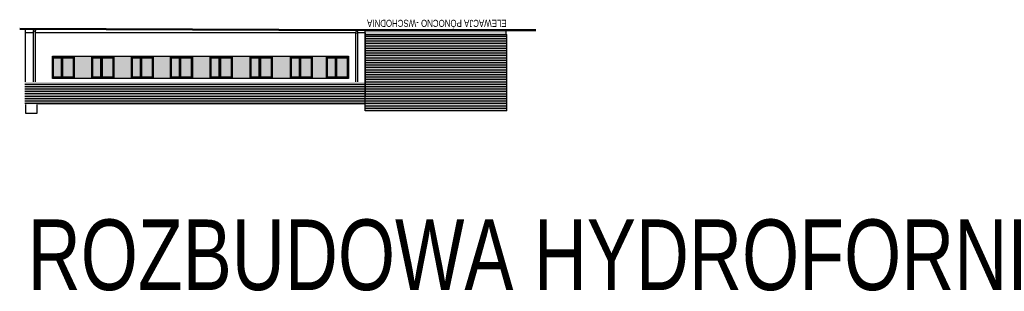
# Model space of a CAD drawing. Header units: centimetres. Extents: x 0 to 55409, y -2708 to 14680.
# Tile 88 of 215: x 29501 to 36009, y 12883 to 14680. Entities that reach past the tile are written whole.
import ezdxf

# ---------------------------------------------------------------- set-up
doc = ezdxf.new("R2010")
doc.units = ezdxf.units.CM
doc.header["$LTSCALE"] = 0.01
doc.set_wipeout_variables(frame=1)
for name, color, linetype in [('A-ELEWACJE', 3, 'Continuous'), ('A-Elewacje_wypełnienia', 7, 'Continuous'), ('A-OPISY', 70, 'Continuous'), ('A_Ściany istniejące', 9, 'Continuous'), ('CKOPIS_WIDOK', 3, 'Continuous'), ('PODKŁAD STAN ISTNIEJĄCY', 7, 'Continuous')]:
    doc.layers.add(name, color=color, linetype=linetype)
doc.styles.add('Arial$001', font='arial.ttf', dxfattribs={"height": 1.872})

# ---------------------------------------------------------------- blocks, each defined once
blk = doc.blocks.new('A$7E8813A2D13155')
at = {"layer": 'A_Ściany istniejące'}
blk.add_line((-2230, 495.8), (3, 485.8), dxfattribs=at)
for points in [[(-2230, 495.8), (-2280, 495.8)], [(1, 485.8), (51, 485.8)]]:
    blk.add_lwpolyline(points, dxfattribs=at)
at = {"layer": 'CKOPIS_WIDOK'}
for p, q in [((-2242, 56), (-2242, 469.3)), ((3, 469.3), (3, 56)), ((-2244, 54), (-2244, 0)), ((-2244, 0), (-2242, 0)), ((-2164.6, 23), (-29, 23)), ((-2164.6, 5), (-29, 5)), ((-2164.6, 0), (3, 0)), ((3, 56), (-29, 56)), ((-29, 56), (-29, 54)), ((-29, 54), (3, 54)), ((-29, 5), (-29, 54)), ((3, 54), (3, 56)), ((3, 0), (3, 54))]:
    blk.add_line(p, q, dxfattribs=at)
for points in [[(-2227, 469.3), (-2242, 469.3), (-2242, 495.8)], [(-2189.8, 469.3), (-2227, 469.3)], [(-2189.6, 92.3), (-2189.8, 483.8)], [(-2174.9, 92.3), (-2174.8, 483.5)], [(-59.5, 469.3), (-2174.8, 469.3)], [(-59.3, 92.3), (-59.5, 473.8)], [(-44.6, 92.3), (-44.5, 473.5)], [(3, 469.3), (-44.5, 469.3)], [(1, 469.3), (3, 469.3), (3, 485.8)], [(-2064, 311.3), (-2064, 314.3), (-1919, 314.3), (-1919, 311.3)], [(-2004, 175.3), (-2057, 175.3), (-2057, 304.3), (-2004, 304.3)], [(-2004, 175.3), (-2004, 304.3)], [(-1999, 170.3), (-1999, 309.3)], [(-1994, 175.3), (-1994, 304.3)], [(-1994, 304.3), (-1926, 304.3), (-1926, 175.3), (-1994, 175.3)], [(-1803, 311.3), (-1803, 314.3), (-1658, 314.3), (-1658, 311.3)], [(-1743, 175.3), (-1796, 175.3), (-1796, 304.3), (-1743, 304.3)], [(-1743, 175.3), (-1743, 304.3)], [(-1738, 170.3), (-1738, 309.3)], [(-1733, 175.3), (-1733, 304.3)], [(-1733, 304.3), (-1665, 304.3), (-1665, 175.3), (-1733, 175.3)], [(-1542, 311.3), (-1542, 314.3), (-1397, 314.3), (-1397, 311.3)], [(-1482, 175.3), (-1535, 175.3), (-1535, 304.3), (-1482, 304.3)], [(-1482, 175.3), (-1482, 304.3)], [(-1477, 170.3), (-1477, 309.3)], [(-1472, 175.3), (-1472, 304.3)], [(-1472, 304.3), (-1404, 304.3), (-1404, 175.3), (-1472, 175.3)], [(-1284, 311.3), (-1284, 314.3), (-1139, 314.3), (-1139, 311.3)], [(-1224, 175.3), (-1277, 175.3), (-1277, 304.3), (-1224, 304.3)], [(-1224, 175.3), (-1224, 304.3)], [(-1219, 170.3), (-1219, 309.3)], [(-1214, 175.3), (-1214, 304.3)], [(-1214, 304.3), (-1146, 304.3), (-1146, 175.3), (-1214, 175.3)], [(-1021, 311.3), (-1021, 314.3), (-876, 314.3), (-876, 311.3)], [(-961, 175.3), (-1014, 175.3), (-1014, 304.3), (-961, 304.3)], [(-961, 175.3), (-961, 304.3)], [(-956, 170.3), (-956, 309.3)], [(-951, 175.3), (-951, 304.3)], [(-951, 304.3), (-883, 304.3), (-883, 175.3), (-951, 175.3)], [(-757, 311.3), (-757, 314.3), (-612, 314.3), (-612, 311.3)], [(-697, 175.3), (-750, 175.3), (-750, 304.3), (-697, 304.3)], [(-697, 175.3), (-697, 304.3)], [(-692, 170.3), (-692, 309.3)], [(-687, 175.3), (-687, 304.3)], [(-687, 304.3), (-619, 304.3), (-619, 175.3), (-687, 175.3)], [(-491, 311.3), (-491, 314.3), (-346, 314.3), (-346, 311.3)], [(-431, 175.3), (-484, 175.3), (-484, 304.3), (-431, 304.3)], [(-431, 175.3), (-431, 304.3)], [(-426, 170.3), (-426, 309.3)], [(-421, 175.3), (-421, 304.3)], [(-421, 304.3), (-353, 304.3), (-353, 175.3), (-421, 175.3)], [(-253, 311.3), (-253, 314.3), (-108, 314.3), (-108, 311.3)], [(-193, 175.3), (-246, 175.3), (-246, 304.3), (-193, 304.3)], [(-193, 175.3), (-193, 304.3)], [(-188, 170.3), (-188, 309.3)], [(-183, 175.3), (-183, 304.3)], [(-183, 304.3), (-115, 304.3), (-115, 175.3), (-183, 175.3)], [(-2202, 56), (-2202, 92.3)], [(-27, 92.3), (-2202, 92.3)], [(-27, 82.3), (-2202, 82.3)], [(-2197.1, 81), (-2202, 81)], [(-27, 71.3), (-2202, 71.3)], [(-27, 69.3), (-2202, 69.3)], [(-2197.1, 81), (-2197.1, 82.3)], [(-2182.4, 81), (-2182.4, 82.3)], [(-46.2, 81), (-2182.4, 81)], [(-46.2, 81), (-46.2, 82.3)], [(-31.5, 81), (-31.5, 82.3)], [(-27, 81), (-31.5, 81)], [(-27, 56), (-27, 92.3)], [(-2200, 28.7), (-2242, 28.7), (-2242, -60.7), (-2164.6, -60.7)], [(-2200, 54), (-2200, 48.7)], [(-2200, 28.7), (-2200, 48.7), (-2164.6, 48.7), (-2164.6, 28.7)], [(-2164.6, -60.7), (-2164.6, 28.7)]]:
    blk.add_lwpolyline(points, dxfattribs=at)
for points in [[(-1919, 168.3), (-2064, 168.3), (-2064, 311.3), (-1919, 311.3)], [(-1921, 170.3), (-2062, 170.3), (-2062, 309.3), (-1921, 309.3)], [(-1658, 168.3), (-1803, 168.3), (-1803, 311.3), (-1658, 311.3)], [(-1660, 170.3), (-1801, 170.3), (-1801, 309.3), (-1660, 309.3)], [(-1397, 168.3), (-1542, 168.3), (-1542, 311.3), (-1397, 311.3)], [(-1399, 170.3), (-1540, 170.3), (-1540, 309.3), (-1399, 309.3)], [(-1139, 168.3), (-1284, 168.3), (-1284, 311.3), (-1139, 311.3)], [(-1141, 170.3), (-1282, 170.3), (-1282, 309.3), (-1141, 309.3)], [(-876, 168.3), (-1021, 168.3), (-1021, 311.3), (-876, 311.3)], [(-878, 170.3), (-1019, 170.3), (-1019, 309.3), (-878, 309.3)], [(-612, 168.3), (-757, 168.3), (-757, 311.3), (-612, 311.3)], [(-614, 170.3), (-755, 170.3), (-755, 309.3), (-614, 309.3)], [(-346, 168.3), (-491, 168.3), (-491, 311.3), (-346, 311.3)], [(-348, 170.3), (-489, 170.3), (-489, 309.3), (-348, 309.3)], [(-108, 168.3), (-253, 168.3), (-253, 311.3), (-108, 311.3)], [(-110, 170.3), (-251, 170.3), (-251, 309.3), (-110, 309.3)], [(-2244, 54), (-2200, 54), (-2200, 56), (-2244, 56)]]:
    blk.add_lwpolyline(points, close=True, dxfattribs=at)
for centre in [(-2182.3, 483.6), (-52, 473.6)]:
    blk.add_circle(centre, 7.5, dxfattribs=at)
at = {"layer": 'CKOPIS_WIDOK', "extrusion": (0, 0, -1)}
for centre in [(2189.8, 82.6), (38.9, 82.6)]:
    blk.add_arc(centre, 7.5, 192.22963, 348.15702, dxfattribs=at)

msp = doc.modelspace()

# ---------------------------------------------------------------- hatches: boundary and pattern name
at = {"layer": 'A-Elewacje_wypełnienia', "true_color": 0x383e42}
h = msp.add_hatch(color=250, dxfattribs=at)
h.dxf.hatch_style = 1
h.paths.add_polyline_path([(31784.236, 14611.437), (32716.213, 14611.437), (32716.213, 14581.437), (31784.236, 14581.437)])
at = {"layer": 'A-Elewacje_wypełnienia', "true_color": 0x7a7b7a}
h = msp.add_hatch(color=8, dxfattribs=at)
h.dxf.hatch_style = 1
h.paths.add_polyline_path([(31784.236, 14581.437), (32721.213, 14581.437), (32721.213, 14388.437), (32721.213, 14388.437), (32721.213, 14076.437), (31784.236, 14076.437)])
at = {"layer": 'A-Elewacje_wypełnienia'}
h = msp.add_hatch(dxfattribs=at)
h.set_pattern_fill('ANSI31', color=256, scale=5, angle=135)
h.set_pattern_definition([(180, (-754.693, 12412.474), (-2e-15, -15.875), [])])
h.paths.add_polyline_path([(31784.236, 14581.437), (32721.213, 14581.437), (32721.213, 14388.437), (32721.213, 14388.437), (32721.213, 14076.437), (31784.236, 14076.437)])
at = {"layer": 'A-Elewacje_wypełnienia', "true_color": 0x383e42}
h = msp.add_hatch(color=250, dxfattribs=at)
h.dxf.hatch_style = 1
h.paths.add_polyline_path([(29782.231, 14293.704), (29860.231, 14293.704), (29860.231, 14432.704), (29782.231, 14432.704)])
h.paths.add_polyline_path([(29787.231, 14298.704), (29855.231, 14298.704), (29855.231, 14427.704), (29787.231, 14427.704)], flags=16)
h.paths.add_polyline_path([(29782.231, 14432.704), (29719.231, 14432.704), (29719.231, 14293.704), (29782.231, 14293.704)])
h.paths.add_polyline_path([(29777.231, 14298.704), (29777.231, 14427.704), (29724.231, 14427.704), (29724.231, 14298.704)], flags=16)
h.paths.add_polyline_path([(29717.231, 14434.704), (29717.231, 14291.704), (29862.231, 14291.704), (29862.231, 14434.704)])
h.paths.add_polyline_path([(29782.231, 14293.704), (29860.231, 14293.704), (29860.231, 14432.704), (29719.231, 14432.704), (29719.231, 14293.704)], flags=16)
h.paths.add_polyline_path([(29862.231, 14437.704), (29717.231, 14437.704), (29717.231, 14434.704), (29862.231, 14434.704)])
at = {"layer": 'A-Elewacje_wypełnienia', "lineweight": -3}
h = msp.add_hatch(color=256, dxfattribs=at)
h.set_gradient(color1=(76, 114, 153), color2=(174, 215, 255), rotation=270, tint=1)
h.paths.add_polyline_path([(29777.231, 14298.704), (29724.231, 14298.704), (29724.231, 14427.704), (29777.231, 14427.704)])
h = msp.add_hatch(color=256, dxfattribs=at)
h.set_gradient(color1=(76, 114, 153), color2=(174, 215, 255), rotation=270, tint=1)
h.paths.add_polyline_path([(29855.231, 14298.704), (29787.231, 14298.704), (29787.231, 14427.704), (29855.231, 14427.704)])
at = {"layer": 'A-Elewacje_wypełnienia'}
h = msp.add_hatch(color=253, dxfattribs=at)
h.dxf.hatch_style = 1
h.paths.add_polyline_path([(29862.231, 14437.704), (29978.228, 14437.704), (29978.228, 14291.704), (29862.231, 14291.704)])
at = {"layer": 'A-Elewacje_wypełnienia', "true_color": 0x383e42}
h = msp.add_hatch(color=250, dxfattribs=at)
h.dxf.hatch_style = 1
h.paths.add_polyline_path([(30043.228, 14293.704), (30121.228, 14293.704), (30121.228, 14432.704), (30043.228, 14432.704)])
h.paths.add_polyline_path([(30048.228, 14298.704), (30116.228, 14298.704), (30116.228, 14427.704), (30048.228, 14427.704)], flags=16)
h.paths.add_polyline_path([(30043.228, 14432.704), (29980.228, 14432.704), (29980.228, 14293.704), (30043.228, 14293.704)])
h.paths.add_polyline_path([(30038.228, 14298.704), (30038.228, 14427.704), (29985.228, 14427.704), (29985.228, 14298.704)], flags=16)
h.paths.add_polyline_path([(29978.228, 14434.704), (29978.228, 14291.704), (30123.228, 14291.704), (30123.228, 14434.704)])
h.paths.add_polyline_path([(30043.228, 14293.704), (30121.228, 14293.704), (30121.228, 14432.704), (29980.228, 14432.704), (29980.228, 14293.704)], flags=16)
h.paths.add_polyline_path([(30123.228, 14437.704), (29978.228, 14437.704), (29978.228, 14434.704), (30123.228, 14434.704)])
at = {"layer": 'A-Elewacje_wypełnienia', "lineweight": -3}
h = msp.add_hatch(color=256, dxfattribs=at)
h.set_gradient(color1=(76, 114, 153), color2=(174, 215, 255), rotation=270, tint=1)
h.paths.add_polyline_path([(30038.228, 14298.704), (29985.228, 14298.704), (29985.228, 14427.704), (30038.228, 14427.704)])
h = msp.add_hatch(color=256, dxfattribs=at)
h.set_gradient(color1=(76, 114, 153), color2=(174, 215, 255), rotation=270, tint=1)
h.paths.add_polyline_path([(30116.228, 14298.704), (30048.228, 14298.704), (30048.228, 14427.704), (30116.228, 14427.704)])
at = {"layer": 'A-Elewacje_wypełnienia'}
h = msp.add_hatch(color=253, dxfattribs=at)
h.dxf.hatch_style = 1
h.paths.add_polyline_path([(30123.228, 14437.704), (30239.225, 14437.704), (30239.225, 14291.704), (30123.228, 14291.704)])
at = {"layer": 'A-Elewacje_wypełnienia', "true_color": 0x383e42}
h = msp.add_hatch(color=250, dxfattribs=at)
h.dxf.hatch_style = 1
h.paths.add_polyline_path([(30304.225, 14293.704), (30382.225, 14293.704), (30382.225, 14432.704), (30304.225, 14432.704)])
h.paths.add_polyline_path([(30309.225, 14298.704), (30377.225, 14298.704), (30377.225, 14427.704), (30309.225, 14427.704)], flags=16)
h.paths.add_polyline_path([(30304.225, 14432.704), (30241.225, 14432.704), (30241.225, 14293.704), (30304.225, 14293.704)])
h.paths.add_polyline_path([(30299.225, 14298.704), (30299.225, 14427.704), (30246.225, 14427.704), (30246.225, 14298.704)], flags=16)
h.paths.add_polyline_path([(30239.225, 14434.704), (30239.225, 14291.704), (30384.225, 14291.704), (30384.225, 14434.704)])
h.paths.add_polyline_path([(30304.225, 14293.704), (30382.225, 14293.704), (30382.225, 14432.704), (30241.225, 14432.704), (30241.225, 14293.704)], flags=16)
h.paths.add_polyline_path([(30384.225, 14437.704), (30239.225, 14437.704), (30239.225, 14434.704), (30384.225, 14434.704)])
at = {"layer": 'A-Elewacje_wypełnienia', "lineweight": -3}
h = msp.add_hatch(color=256, dxfattribs=at)
h.set_gradient(color1=(76, 114, 153), color2=(174, 215, 255), rotation=270, tint=1)
h.paths.add_polyline_path([(30299.225, 14298.704), (30246.225, 14298.704), (30246.225, 14427.704), (30299.225, 14427.704)])
h = msp.add_hatch(color=256, dxfattribs=at)
h.set_gradient(color1=(76, 114, 153), color2=(174, 215, 255), rotation=270, tint=1)
h.paths.add_polyline_path([(30377.225, 14298.704), (30309.225, 14298.704), (30309.225, 14427.704), (30377.225, 14427.704)])
at = {"layer": 'A-Elewacje_wypełnienia'}
h = msp.add_hatch(color=253, dxfattribs=at)
h.dxf.hatch_style = 1
h.paths.add_polyline_path([(30384.225, 14437.704), (30497.222, 14437.704), (30497.222, 14291.704), (30384.225, 14291.704)])
at = {"layer": 'A-Elewacje_wypełnienia', "true_color": 0x383e42}
h = msp.add_hatch(color=250, dxfattribs=at)
h.dxf.hatch_style = 1
h.paths.add_polyline_path([(30562.222, 14293.704), (30640.222, 14293.704), (30640.222, 14432.704), (30562.222, 14432.704)])
h.paths.add_polyline_path([(30567.222, 14298.704), (30635.222, 14298.704), (30635.222, 14427.704), (30567.222, 14427.704)], flags=16)
h.paths.add_polyline_path([(30562.222, 14432.704), (30499.222, 14432.704), (30499.222, 14293.704), (30562.222, 14293.704)])
h.paths.add_polyline_path([(30557.222, 14298.704), (30557.222, 14427.704), (30504.222, 14427.704), (30504.222, 14298.704)], flags=16)
h.paths.add_polyline_path([(30497.222, 14434.704), (30497.222, 14291.704), (30642.222, 14291.704), (30642.222, 14434.704)])
h.paths.add_polyline_path([(30562.222, 14293.704), (30640.222, 14293.704), (30640.222, 14432.704), (30499.222, 14432.704), (30499.222, 14293.704)], flags=16)
h.paths.add_polyline_path([(30642.222, 14437.704), (30497.222, 14437.704), (30497.222, 14434.704), (30642.222, 14434.704)])
at = {"layer": 'A-Elewacje_wypełnienia', "lineweight": -3}
h = msp.add_hatch(color=256, dxfattribs=at)
h.set_gradient(color1=(76, 114, 153), color2=(174, 215, 255), rotation=270, tint=1)
h.paths.add_polyline_path([(30557.222, 14298.704), (30504.222, 14298.704), (30504.222, 14427.704), (30557.222, 14427.704)])
h = msp.add_hatch(color=256, dxfattribs=at)
h.set_gradient(color1=(76, 114, 153), color2=(174, 215, 255), rotation=270, tint=1)
h.paths.add_polyline_path([(30635.222, 14298.704), (30567.222, 14298.704), (30567.222, 14427.704), (30635.222, 14427.704)])
at = {"layer": 'A-Elewacje_wypełnienia'}
h = msp.add_hatch(color=253, dxfattribs=at)
h.dxf.hatch_style = 1
h.paths.add_polyline_path([(30642.222, 14437.704), (30760.22, 14437.704), (30760.22, 14291.704), (30642.222, 14291.704)])
at = {"layer": 'A-Elewacje_wypełnienia', "true_color": 0x383e42}
h = msp.add_hatch(color=250, dxfattribs=at)
h.dxf.hatch_style = 1
h.paths.add_polyline_path([(30825.22, 14293.704), (30903.22, 14293.704), (30903.22, 14432.704), (30825.22, 14432.704)])
h.paths.add_polyline_path([(30830.22, 14298.704), (30898.22, 14298.704), (30898.22, 14427.704), (30830.22, 14427.704)], flags=16)
h.paths.add_polyline_path([(30825.22, 14432.704), (30762.22, 14432.704), (30762.22, 14293.704), (30825.22, 14293.704)])
h.paths.add_polyline_path([(30820.22, 14298.704), (30820.22, 14427.704), (30767.22, 14427.704), (30767.22, 14298.704)], flags=16)
h.paths.add_polyline_path([(30760.22, 14434.704), (30760.22, 14291.704), (30905.22, 14291.704), (30905.22, 14434.704)])
h.paths.add_polyline_path([(30825.22, 14293.704), (30903.22, 14293.704), (30903.22, 14432.704), (30762.22, 14432.704), (30762.22, 14293.704)], flags=16)
h.paths.add_polyline_path([(30905.22, 14437.704), (30760.22, 14437.704), (30760.22, 14434.704), (30905.22, 14434.704)])
at = {"layer": 'A-Elewacje_wypełnienia', "lineweight": -3}
h = msp.add_hatch(color=256, dxfattribs=at)
h.set_gradient(color1=(76, 114, 153), color2=(174, 215, 255), rotation=270, tint=1)
h.paths.add_polyline_path([(30820.22, 14298.704), (30767.22, 14298.704), (30767.22, 14427.704), (30820.22, 14427.704)])
h = msp.add_hatch(color=256, dxfattribs=at)
h.set_gradient(color1=(76, 114, 153), color2=(174, 215, 255), rotation=270, tint=1)
h.paths.add_polyline_path([(30898.22, 14298.704), (30830.22, 14298.704), (30830.22, 14427.704), (30898.22, 14427.704)])
at = {"layer": 'A-Elewacje_wypełnienia'}
h = msp.add_hatch(color=253, dxfattribs=at)
h.dxf.hatch_style = 1
h.paths.add_polyline_path([(30905.22, 14437.704), (31024.217, 14437.704), (31024.217, 14291.704), (30905.22, 14291.704)])
at = {"layer": 'A-Elewacje_wypełnienia', "true_color": 0x383e42}
h = msp.add_hatch(color=250, dxfattribs=at)
h.dxf.hatch_style = 1
h.paths.add_polyline_path([(31089.217, 14293.704), (31167.217, 14293.704), (31167.217, 14432.704), (31089.217, 14432.704)])
h.paths.add_polyline_path([(31094.217, 14298.704), (31162.217, 14298.704), (31162.217, 14427.704), (31094.217, 14427.704)], flags=16)
h.paths.add_polyline_path([(31089.217, 14432.704), (31026.217, 14432.704), (31026.217, 14293.704), (31089.217, 14293.704)])
h.paths.add_polyline_path([(31084.217, 14298.704), (31084.217, 14427.704), (31031.217, 14427.704), (31031.217, 14298.704)], flags=16)
h.paths.add_polyline_path([(31024.217, 14434.704), (31024.217, 14291.704), (31169.217, 14291.704), (31169.217, 14434.704)])
h.paths.add_polyline_path([(31089.217, 14293.704), (31167.217, 14293.704), (31167.217, 14432.704), (31026.217, 14432.704), (31026.217, 14293.704)], flags=16)
h.paths.add_polyline_path([(31169.217, 14437.704), (31024.217, 14437.704), (31024.217, 14434.704), (31169.217, 14434.704)])
at = {"layer": 'A-Elewacje_wypełnienia', "lineweight": -3}
h = msp.add_hatch(color=256, dxfattribs=at)
h.set_gradient(color1=(76, 114, 153), color2=(174, 215, 255), rotation=270, tint=1)
h.paths.add_polyline_path([(31084.217, 14298.704), (31031.217, 14298.704), (31031.217, 14427.704), (31084.217, 14427.704)])
h = msp.add_hatch(color=256, dxfattribs=at)
h.set_gradient(color1=(76, 114, 153), color2=(174, 215, 255), rotation=270, tint=1)
h.paths.add_polyline_path([(31162.217, 14298.704), (31094.217, 14298.704), (31094.217, 14427.704), (31162.217, 14427.704)])
at = {"layer": 'A-Elewacje_wypełnienia'}
h = msp.add_hatch(color=253, dxfattribs=at)
h.dxf.hatch_style = 1
h.paths.add_polyline_path([(31169.217, 14437.704), (31290.214, 14437.704), (31290.214, 14291.704), (31169.217, 14291.704)])
at = {"layer": 'A-Elewacje_wypełnienia', "true_color": 0x383e42}
h = msp.add_hatch(color=250, dxfattribs=at)
h.dxf.hatch_style = 1
h.paths.add_polyline_path([(31355.214, 14293.704), (31433.214, 14293.704), (31433.214, 14432.704), (31355.214, 14432.704)])
h.paths.add_polyline_path([(31360.214, 14298.704), (31428.214, 14298.704), (31428.214, 14427.704), (31360.214, 14427.704)], flags=16)
h.paths.add_polyline_path([(31355.214, 14432.704), (31292.214, 14432.704), (31292.214, 14293.704), (31355.214, 14293.704)])
h.paths.add_polyline_path([(31350.214, 14298.704), (31350.214, 14427.704), (31297.214, 14427.704), (31297.214, 14298.704)], flags=16)
h.paths.add_polyline_path([(31290.214, 14434.704), (31290.214, 14291.704), (31435.214, 14291.704), (31435.214, 14434.704)])
h.paths.add_polyline_path([(31355.214, 14293.704), (31433.214, 14293.704), (31433.214, 14432.704), (31292.214, 14432.704), (31292.214, 14293.704)], flags=16)
h.paths.add_polyline_path([(31435.214, 14437.704), (31290.214, 14437.704), (31290.214, 14434.704), (31435.214, 14434.704)])
at = {"layer": 'A-Elewacje_wypełnienia', "lineweight": -3}
h = msp.add_hatch(color=256, dxfattribs=at)
h.set_gradient(color1=(76, 114, 153), color2=(174, 215, 255), rotation=270, tint=1)
h.paths.add_polyline_path([(31350.214, 14298.704), (31297.214, 14298.704), (31297.214, 14427.704), (31350.214, 14427.704)])
h = msp.add_hatch(color=256, dxfattribs=at)
h.set_gradient(color1=(76, 114, 153), color2=(174, 215, 255), rotation=270, tint=1)
h.paths.add_polyline_path([(31428.214, 14298.704), (31360.214, 14298.704), (31360.214, 14427.704), (31428.214, 14427.704)])
at = {"layer": 'A-Elewacje_wypełnienia'}
h = msp.add_hatch(color=253, dxfattribs=at)
h.dxf.hatch_style = 1
h.paths.add_polyline_path([(31435.214, 14437.704), (31528.211, 14437.704), (31528.211, 14291.704), (31435.214, 14291.704)])
at = {"layer": 'A-Elewacje_wypełnienia', "true_color": 0x383e42}
h = msp.add_hatch(color=250, dxfattribs=at)
h.dxf.hatch_style = 1
h.paths.add_polyline_path([(31593.211, 14293.704), (31671.211, 14293.704), (31671.211, 14432.704), (31593.211, 14432.704)])
h.paths.add_polyline_path([(31598.211, 14298.704), (31666.211, 14298.704), (31666.211, 14427.704), (31598.211, 14427.704)], flags=16)
h.paths.add_polyline_path([(31593.211, 14432.704), (31530.211, 14432.704), (31530.211, 14293.704), (31593.211, 14293.704)])
h.paths.add_polyline_path([(31588.211, 14298.704), (31588.211, 14427.704), (31535.211, 14427.704), (31535.211, 14298.704)], flags=16)
h.paths.add_polyline_path([(31528.211, 14434.704), (31528.211, 14291.704), (31673.211, 14291.704), (31673.211, 14434.704)])
h.paths.add_polyline_path([(31593.211, 14293.704), (31671.211, 14293.704), (31671.211, 14432.704), (31530.211, 14432.704), (31530.211, 14293.704)], flags=16)
h.paths.add_polyline_path([(31673.211, 14437.704), (31528.211, 14437.704), (31528.211, 14434.704), (31673.211, 14434.704)])
at = {"layer": 'A-Elewacje_wypełnienia', "lineweight": -3}
h = msp.add_hatch(color=256, dxfattribs=at)
h.set_gradient(color1=(76, 114, 153), color2=(174, 215, 255), rotation=270, tint=1)
h.paths.add_polyline_path([(31588.211, 14298.704), (31535.211, 14298.704), (31535.211, 14427.704), (31588.211, 14427.704)])
h = msp.add_hatch(color=256, dxfattribs=at)
h.set_gradient(color1=(76, 114, 153), color2=(174, 215, 255), rotation=270, tint=1)
h.paths.add_polyline_path([(31666.211, 14298.704), (31598.211, 14298.704), (31598.211, 14427.704), (31666.211, 14427.704)])

# ---------------------------------------------------------------- linework, layer by layer
at = {"layer": 'A-ELEWACJE'}
for q in [(32721.213, 14581.437), (31784.236, 14076.437)]:
    msp.add_line((32721.213, 14076.437), q, dxfattribs=at)
at = {"layer": 'A-ELEWACJE', "color": 1, "lineweight": 50}
msp.add_lwpolyline([(29501.236, 14619.279), (31784.236, 14611.437), (32913.388, 14611.437)], dxfattribs=at)
at = {"layer": 'A-ELEWACJE'}
for points in [[(31784.236, 14581.437), (32721.213, 14581.437)], [(32716.213, 14581.437), (32716.213, 14611.437)], [(29717.231, 14437.704), (31673.211, 14437.704)]]:
    msp.add_lwpolyline(points, dxfattribs=at)

# ---------------------------------------------------------------- block references
at = {"layer": 'PODKŁAD STAN ISTNIEJĄCY'}
msp.add_blockref('A$7E8813A2D13155', (31781.236, 14123.437), dxfattribs=at)

# ---------------------------------------------------------------- texts
at = {"color": 3, "style": 'Arial$001', "width": 0.8}
msp.add_text('ROZBUDOWA HYDROFORNI', height=467.08018, dxfattribs=at).set_placement((29551.236, 12891.532))
at = {"layer": 'A-OPISY', "style": 'Arial$001', "width": 0.8}
msp.add_text('ELEWACJA PÓNOCNO -WSCHODNIA', height=46.70802, rotation=180, dxfattribs=at).set_placement((32719.213, 14679.279))

# ---------------------------------------------------------------- next in the draw order: wipeouts: each hides what was drawn before it
msp.add_wipeout([(29534.236, 14120.704), (29534.236, 14268.704), (31784.236, 14268.704), (31784.236, 14120.704)]).dxf.layer = 'A-ELEWACJE'

# ---------------------------------------------------------------- next in the draw order: hatches: boundary and pattern name
at = {"layer": 'A-Elewacje_wypełnienia', "true_color": 0x383e42}
h = msp.add_hatch(color=250, dxfattribs=at)
h.dxf.hatch_style = 1
h.paths.add_polyline_path([(29534.236, 14268.704), (31784.236, 14268.704), (31784.236, 14120.704), (29534.236, 14120.704)])
at = {"layer": 'A-Elewacje_wypełnienia'}
h = msp.add_hatch(dxfattribs=at)
h.set_pattern_fill('ANSI31', color=256, scale=5, angle=135)
h.set_pattern_definition([(180, (0, 13778.04), (-2e-15, -15.875), [])])
h.paths.add_polyline_path([(29534.236, 14268.704), (31784.236, 14268.704), (31784.236, 14120.704), (29534.236, 14120.704)])

# ---------------------------------------------------------------- next in the draw order: linework, layer by layer
at = {"layer": 'A-ELEWACJE'}
msp.add_line((31784.236, 14076.437), (31784.236, 14611.437), dxfattribs=at)
msp.add_lwpolyline([(31673.211, 14291.704), (29717.231, 14291.704)], dxfattribs=at)

doc.saveas('drawing.dxf')
